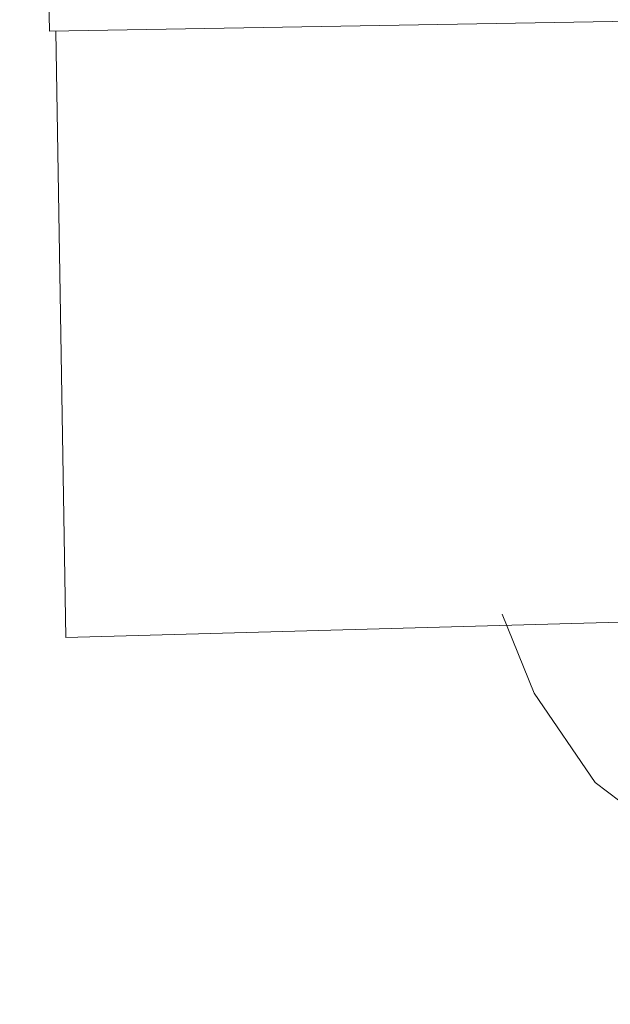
# Model space of a CAD drawing. Header units: feet. Extents: x 2433273 to 2447442, y 555003 to 575201.
# Tile 2 of 226: x 2433273 to 2436674, y 558770 to 564446. Entities that reach past the tile are written whole.
import ezdxf

# ---------------------------------------------------------------- set-up
doc = ezdxf.new("R2010")
doc.units = ezdxf.units.FT
doc.header["$LTSCALE"] = 50
doc.header["$MEASUREMENT"] = 0
doc.linetypes.add('DGN Style 2', pattern=[484.236387, 290.541832, -193.694555])
doc.linetypes.add('DGN Style 3', pattern=[677.930942, 484.236387, -193.694555])
doc.layers.add('DV_X_Section_VMS_Line', color=6, linetype='DGN Style 2', lineweight=0)
doc.layers.add('DV_X_Township_Line', color=3, linetype='DGN Style 3', lineweight=13)

msp = doc.modelspace()

# ---------------------------------------------------------------- linework, layer by layer
at = {"layer": 'DV_X_Section_VMS_Line'}
for p, q in [((2433444.1, 564379), (2433272.5, 573283.3)), ((2433538.3, 560884.8), (2433480.4, 564379.7)), ((2442059.3, 561119.8), (2433538.3, 560884.8))]:
    msp.add_line(p, q, dxfattribs=at)
at = {"layer": 'DV_X_Section_VMS_Line', "flags": 128}
msp.add_lwpolyline([(2436050.2, 561018.5), (2436235.8, 560564.4), (2436585.9, 560048.6), (2436884.5, 559822.9), (2437083.7, 559741.8), (2437427.1, 559791.1), (2437766.6, 559736.6), (2438141.8, 559742.1), (2438299.9, 559709.2), (2438783.3, 559480), (2438932.5, 559450.6), (2439200.8, 559428.6), (2439318.5, 559442.4), (2439676.2, 558770.1)], dxfattribs=at)
at = {"layer": 'DV_X_Township_Line'}
msp.add_line((2437184.9, 564444.7), (2433444.1, 564379), dxfattribs=at)

doc.saveas('drawing.dxf')
